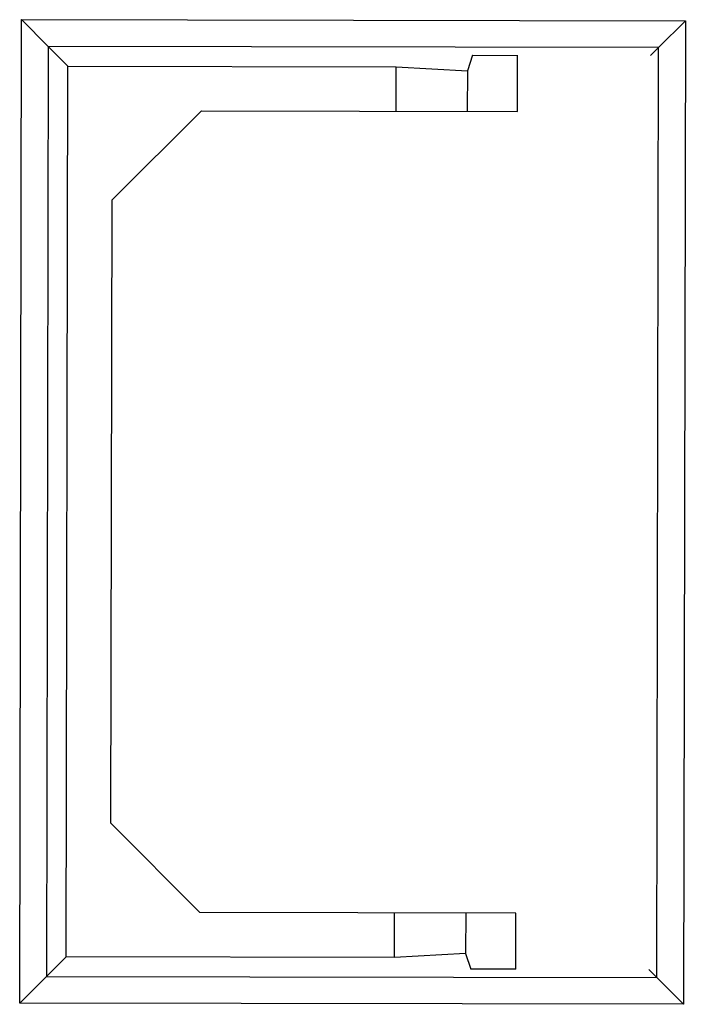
# Model space of a CAD drawing. Header units: millimetres. Extents: x 40090 to 187415, y -53271 to 40260.
# Tile 27 of 43: x 55680.93 to 55688.4, y 14138 to 14149.06. Entities that reach past the tile are written whole.
import ezdxf

# ---------------------------------------------------------------- set-up
doc = ezdxf.new("R2010")
doc.units = ezdxf.units.MM
doc.layers.add('AVM_projektor', color=6, linetype='Continuous')

# ---------------------------------------------------------------- blocks, each defined once
blk = doc.blocks.new('PT-FW430-bottom')
for p, q in [((-165.321, 61.4), (-165.021, 61.1)), ((-165.321, 61.4), (-154.279, 61.4)), ((-165.321, 53.946), (-165.321, 61.4)), ((-154.279, 61.4), (-154.579, 61.1)), ((-154.279, 61.4), (-154.279, 53.946)), ((-164.931, 61.01), (-165.021, 61.1)), ((-165.021, 61.1), (-165.021, 54.246)), ((-154.579, 61.1), (-165.021, 61.1)), ((-154.669, 61.01), (-154.579, 61.1)), ((-154.579, 54.246), (-154.579, 61.1)), ((-164.3, 59.517), (-164.931, 59.517)), ((-164.93, 59.01), (-164.93, 59.517)), ((-164.3, 55.967), (-164.3, 59.517)), ((-155.3, 59.517), (-155.3, 55.967)), ((-154.669, 59.517), (-155.3, 59.517)), ((-154.67, 59.517), (-154.67, 59.01)), ((-164.93, 59.01), (-164.757, 58.953)), ((-164.8, 58.153), (-164.757, 58.953)), ((-164.757, 58.953), (-164.3, 58.953)), ((-155.3, 58.953), (-154.843, 58.953)), ((-154.843, 58.953), (-154.67, 59.01)), ((-154.843, 58.953), (-154.8, 58.153)), ((-164.3, 58.153), (-164.8, 58.153)), ((-164.8, 54.467), (-164.8, 58.153)), ((-154.8, 58.153), (-155.3, 58.153)), ((-154.8, 58.153), (-154.8, 54.467)), ((-163.3, 54.967), (-164.3, 55.967)), ((-155.3, 55.967), (-156.3, 54.967)), ((-156.3, 54.967), (-163.3, 54.967)), ((-164.8, 54.467), (-165.021, 54.246)), ((-154.8, 54.467), (-164.8, 54.467)), ((-154.8, 54.467), (-154.579, 54.246)), ((-165.021, 54.246), (-165.321, 53.946)), ((-165.021, 54.246), (-154.579, 54.246)), ((-154.579, 54.246), (-154.279, 53.946)), ((-154.279, 53.946), (-165.321, 53.946))]:
    blk.add_line(p, q)

msp = doc.modelspace()

# ---------------------------------------------------------------- block references
at = {"layer": 'AVM_projektor', "rotation": 269.8895464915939}
msp.add_blockref('PT-FW430-bottom', (55626.686, 13983.842), dxfattribs=at)

doc.saveas('drawing.dxf')
